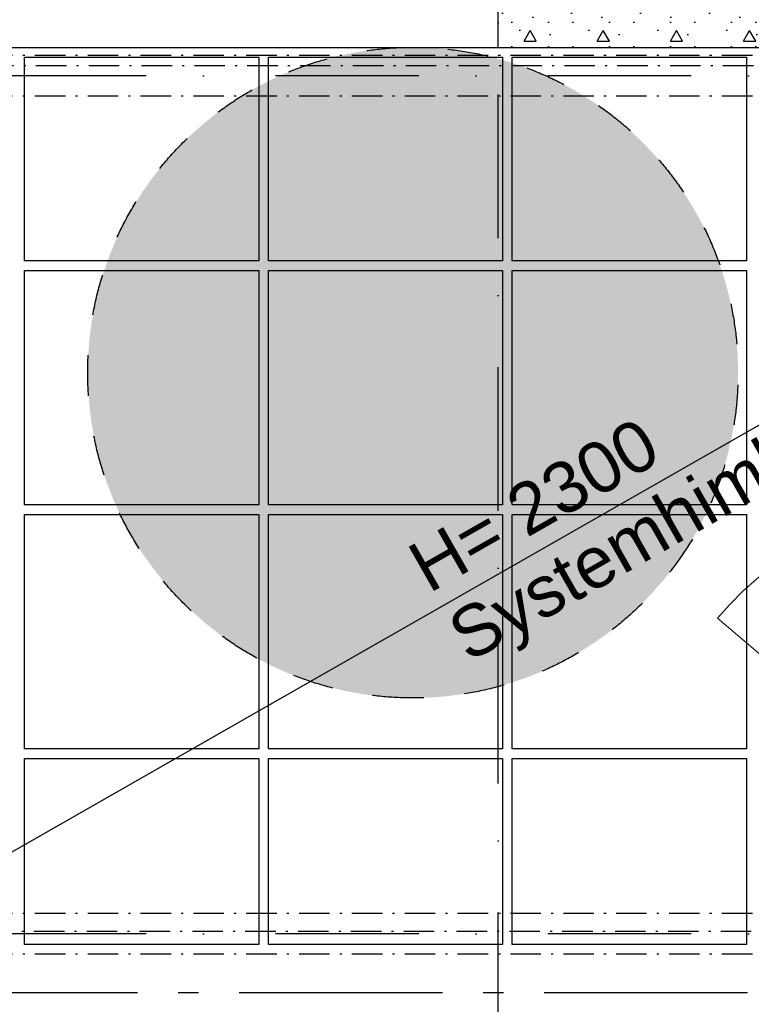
# Model space of a CAD drawing. Header units: millimetres. Extents: x -173281 to 144469, y -85977 to 83288.
# Tile 184 of 256: x -67301 to -65501, y -28245 to -25824. Entities that reach past the tile are written whole.
import ezdxf
from ezdxf.enums import TextEntityAlignment as Align

# ---------------------------------------------------------------- set-up
doc = ezdxf.new("R2010")
doc.units = ezdxf.units.MM
doc.header["$LTSCALE"] = 0.5
doc.header["$MEASUREMENT"] = 0
for name, pattern in [('Akselinje', [1500, 1000, -200, 100, -200]), ('Over snittplan', [260, 150, -50, 10, -50]), ('PLINE', [0]), ('Prikk & stiplet', [1340.555525, 705.555534, -352.777767, 0, -282.222223]), ('Stipling', [400, 200, -200])]:
    doc.linetypes.add(name, pattern=pattern)
for name, color, linetype in [('223- Bjelker', 7, 'Continuous'), ('2411 Bærende innervegger betong', 7, 'Continuous'), ('2411 Bærende innervegger betong (Skravur)', 7, 'Continuous'), ('2411 Bærende innervegger betong(Nye konstruksjoner)', 7, 'Continuous'), ('244- Vinduer_ dører_ foldevegger(Nye konstruksjoner)', 7, 'Continuous'), ('256- Faste himlinger og overflatebehandling(Nye konstruksjoner)', 7, 'Continuous'), ('257- Systemhimlinger(Nye konstruksjoner)', 7, 'Continuous'), ('279- Annet fast inventar(Nye konstruksjoner)', 7, 'Continuous'), ('82-- Modullinjer', 7, 'Continuous'), ('852- Snittmarkør', 7, 'Continuous'), ('852- Teknisk_symbolsk informasjon_ bygning(Nye konstruksjoner)', 7, 'Continuous')]:
    doc.layers.add(name, color=color, linetype=linetype)
doc.layers.add('234- Vinduer_ dører_ porter(Nye konstruksjoner)', color=7, linetype='Continuous', lineweight=0)
doc.layers.add('236- Innvendig kledning og overflate(Nye konstruksjoner)', color=7, linetype='Continuous', lineweight=0)
doc.styles.add('GENERATED_STYLE_1', font='arial.ttf')
doc.styles.add('GENERATED_STYLE_2', font='arial.ttf')

# ---------------------------------------------------------------- blocks, each defined once
blk = doc.blocks.new('Dørstempel[88]', base_point=(-64522.8, -27616))
at = {"layer": '852- Teknisk_symbolsk informasjon_ bygning(Nye konstruksjoner)', "char_height": 75, "attachment_point": 1, "rotation": 49.5331, "style": 'GENERATED_STYLE_1'}
for s, insert in [('\\A1;{\\pql;\\pt0,50;\\fArial|b0|i0|c0|p0;\\W1.000000;x2\xa0090\\fArial|b0|i0|c0|p0;\\W1.000000;\\A1{\\H.66x;\\S^  ;}\\fArial|b0|i0|c0|p0;\\W1.000000;\\fArial|b0|i0|c0|p0;\\W1.000000;\\A1{\\H.66x;\\S^  ;}}', (-65096.4, -27032.7)), ('\\A1;{\\pql;\\pt0,50;\\fArial|b0|i0|c0|p0;\\W1.000000;990\\fArial|b0|i0|c0|p0;\\W1.000000;\\A1{\\H.66x;\\S^  ;}\\fArial|b0|i0|c0|p0;\\W1.000000;\\fArial|b0|i0|c0|p0;\\W1.000000;\\A1{\\H.66x;\\S^  ;}}', (-65207.8, -27163.2))]:
    blk.add_mtext(s, dxfattribs=dict(at, insert=insert))
at = {"layer": '852- Teknisk_symbolsk informasjon_ bygning(Nye konstruksjoner)', "style": 'GENERATED_STYLE_1'}
for tag, p in [('DUMMY_228', (-64909.1, -26786.6)), ('DUMMY_230', (-65131.2, -27228.6)), ('DUMMY_232', (-65041.5, -27322.2)), ('DUMMY_234', (-64951.9, -27398.7))]:
    blk.add_attdef(tag, text='', height=75, rotation=49.5331, dxfattribs=at).set_placement(p, align=Align.TOP_LEFT)
blk.add_attdef('AC_WIDO_ID', text='', height=100, rotation=49.5331, dxfattribs=at).set_placement((-65155.8, -27043.4), align=Align.BOTTOM_CENTER)
for tag, p in [('strUnitPrefix', (-65258, -27212.7)), ('DUMMY_229', (-65168.3, -27272.1)), ('DUMMY_231', (-65078.6, -27348.6)), ('DUMMY_233', (-64989, -27425.1))]:
    blk.add_attdef(tag, text='', height=75, rotation=49.5331, dxfattribs=at).set_placement(p, align=Align.TOP_RIGHT)
blk = doc.blocks.new('Dør[47]')
at = {"layer": '234- Vinduer_ dører_ porter(Nye konstruksjoner)', "linetype": 'PLINE'}
for p, q in [((-64286.9, -27146.8), (-64948.8, -27922.8)), ((-64329, -27196.3), (-64296.6, -27158.3)), ((-64296.6, -27158.3), (-64286.9, -27146.8)), ((-64296.6, -27158.3), (-64226.6, -27218)), ((-64286.9, -27146.8), (-64216.9, -27206.5)), ((-64329, -27196.3), (-64906.7, -27873.4)), ((-64259.1, -27256), (-64329, -27196.3)), ((-64226.6, -27218), (-64216.9, -27206.5)), ((-64191.8, -27228), (-64853.7, -28004)), ((-64226.6, -27218), (-64259.1, -27256)), ((-64836.7, -27933.1), (-64259.1, -27256)), ((-64906.7, -27873.4), (-65583.8, -27295.8)), ((-64939.1, -27911.4), (-64906.7, -27873.4)), ((-64906.7, -27873.4), (-64836.7, -27933.1)), ((-64939.1, -27911.4), (-64948.8, -27922.8)), ((-64869.1, -27971.1), (-64939.1, -27911.4)), ((-64948.8, -27922.8), (-64878.9, -27982.5)), ((-64836.7, -27933.1), (-64869.1, -27971.1)), ((-64869.1, -27971.1), (-64878.9, -27982.5))]:
    blk.add_line(p, q, dxfattribs=at)
blk.add_arc((-64906.7, -27873.4), 890, 49.5331, 139.5331, dxfattribs=at)
at = {"layer": '236- Innvendig kledning og overflate(Nye konstruksjoner)', "linetype": 'PLINE'}
for p, q in [((-64286.9, -27146.8), (-64277.3, -27155)), ((-64286.9, -27146.8), (-64277.3, -27155)), ((-64201.3, -27219.9), (-64191.8, -27228)), ((-64948.8, -27922.8), (-64939.3, -27930.9)), ((-64948.8, -27922.8), (-64939.3, -27930.9)), ((-64863.3, -27995.8), (-64853.7, -28004))]:
    blk.add_line(p, q, dxfattribs=at)
at = {"layer": '244- Vinduer_ dører_ foldevegger(Nye konstruksjoner)', "linetype": 'PLINE'}
for p, q in [((-64277.3, -27155), (-64216.9, -27206.5)), ((-64277.3, -27155), (-64216.9, -27206.5)), ((-64216.9, -27206.5), (-64201.3, -27219.9)), ((-64939.3, -27930.9), (-64878.9, -27982.5)), ((-64939.3, -27930.9), (-64878.9, -27982.5)), ((-64878.9, -27982.5), (-64863.3, -27995.8))]:
    blk.add_line(p, q, dxfattribs=at)
at = {"layer": '852- Teknisk_symbolsk informasjon_ bygning(Nye konstruksjoner)'}
ref = blk.add_blockref('Dørstempel[88]', (-64522.8, -27616), dxfattribs=at)
ref.add_attrib('AC_WIDO_ID', 'A-132', dxfattribs={"color": 7, "height": 100, "rotation": 49.5331, "style": 'GENERATED_STYLE_1'}).set_placement((-65155.8, -27043.4), align=Align.BOTTOM_CENTER)
ref.add_attrib('strUnitPrefix', 'BxH:', dxfattribs={"color": 7, "height": 75, "rotation": 49.5331, "style": 'GENERATED_STYLE_1'}).set_placement((-65258, -27212.7), align=Align.TOP_RIGHT)
ref.add_attrib('DUMMY_232', '-', dxfattribs={"color": 7, "height": 75, "rotation": 49.5331, "style": 'GENERATED_STYLE_1'}).set_placement((-65041.5, -27322.2), align=Align.TOP_LEFT)
ref.add_attrib('DUMMY_234', '-', dxfattribs={"color": 7, "height": 75, "rotation": 49.5331, "style": 'GENERATED_STYLE_1'}).set_placement((-64951.9, -27398.7), align=Align.TOP_LEFT)
blk = doc.blocks.new('Standard grid marker[259]', base_point=(20939.5, -28216.9))
at = {"layer": '82-- Modullinjer', "linetype": 'Akselinje'}
blk.add_line((20739.5, -28216.9), (-81321.3, -28216.9), dxfattribs=at)
at = {"layer": '82-- Modullinjer', "style": 'GENERATED_STYLE_2'}
for tag, p in [('AC_MarkerText_1_1', (-81898.8, -28256.9)), ('AC_MarkerText_1_0', (21062, -28256.9))]:
    blk.add_attdef(tag, text='', height=175, rotation=90, dxfattribs=at).set_placement(p, align=Align.TOP_CENTER)
blk = doc.blocks.new('Skilt handikap[303]', base_point=(-65533.3, -25891.9))
at = {"layer": '279- Annet fast inventar(Nye konstruksjoner)', "linetype": 'Continuous'}
blk.add_hatch(color=256, dxfattribs=at).paths.add_polyline_path([(-66333.3, -27491.9, 1), (-66333.3, -25891.9, 1)])
at = {"layer": '279- Annet fast inventar(Nye konstruksjoner)', "linetype": 'Stipling', "flags": 128}
blk.add_lwpolyline([(-66333.3, -27491.9, -1), (-66333.3, -25891.9, -1)], format="xyb", close=True, dxfattribs=at)

msp = doc.modelspace()

# ---------------------------------------------------------------- hatches: boundary and pattern name
at = {"layer": '2411 Bærende innervegger betong (Skravur)', "linetype": 'Continuous'}
h = msp.add_hatch(dxfattribs=at)
h.set_pattern_fill('Betong_strukturell', color=256, style=0, pattern_type=2)
h.set_pattern_definition([(0, (0, 0), (0, 311.7692), [30, -150]), (0, (90, 155.9), (0, 311.7692), [30, -150]), (60, (0, 0), (-270, 155.8846), [30, -150]), (60, (180, 0), (-270, 155.8846), [30, -150]), (120, (30, 0), (270, 155.8846), [30, -150]), (120, (210, 0), (270, 155.8846), [30, -150]), (0, (0, 30), (0, 60), [0, -60, 0, -90.000004]), (45, (30, 30), (-42.42641, 42.42641), [0, -45, 0, -75.000003])])
h.paths.add_polyline_path([(-66123.2, -25741.9), (-66123.2, -25891.9), (-65173.2, -25891.9), (-65173.2, -25741.9)])

# ---------------------------------------------------------------- linework, layer by layer
at = {"layer": '223- Bjelker', "linetype": 'Over snittplan'}
for p, q in [((-64978.2, -25911.9), (-70408.7, -25911.9)), ((-64978.2, -26011.9), (-70408.7, -26011.9)), ((-64978.2, -28021.9), (-70408.7, -28021.9)), ((-64978.2, -28121.9), (-70408.7, -28121.9))]:
    msp.add_line(p, q, dxfattribs=at)
at = {"layer": '223- Bjelker', "linetype": 'Prikk & stiplet'}
for p, q in [((-64978.2, -25961.9), (-70408.7, -25961.9)), ((-64978.2, -28071.9), (-70408.7, -28071.9))]:
    msp.add_line(p, q, dxfattribs=at)
at = {"layer": '2411 Bærende innervegger betong', "linetype": 'PLINE', "flags": 128}
msp.add_lwpolyline([(-66123.2, -25891.9), (-65173.2, -25891.9)], dxfattribs=at)
at = {"layer": '2411 Bærende innervegger betong(Nye konstruksjoner)', "linetype": 'PLINE', "flags": 128}
for points in [[(-66123.2, -25891.9), (-66123.2, -25741.9)], [(-67623.2, -25891.9), (-66123.2, -25891.9)]]:
    msp.add_lwpolyline(points, dxfattribs=at)
at = {"layer": '256- Faste himlinger og overflatebehandling(Nye konstruksjoner)', "linetype": 'Over snittplan', "flags": 128}
for points in [[(-69600.7, -25936.2), (-64973.2, -25936.2)], [(-65110.7, -28066.2), (-69600.7, -28066.2)]]:
    msp.add_lwpolyline(points, dxfattribs=at)
at = {"layer": '257- Systemhimlinger(Nye konstruksjoner)', "linetype": 'PLINE'}
msp.add_line((-67760.6, -28121.9), (-63840.7, -25884.4), dxfattribs=at)
at = {"layer": '257- Systemhimlinger(Nye konstruksjoner)', "linetype": 'PLINE', "flags": 128}
for points in [[(-67288.7, -25915.9), (-66712.7, -25915.8)], [(-67288.7, -26416.7), (-67288.7, -25915.9)], [(-66712.7, -25915.8), (-66712.7, -26416.7)], [(-66688.7, -25915.8), (-66112.7, -25915.8)], [(-66688.7, -26416.7), (-66688.7, -25915.8)], [(-66112.7, -25915.8), (-66112.7, -26416.7)], [(-66088.7, -25915.8), (-65512.7, -25915.8)], [(-66088.7, -26416.7), (-66088.7, -25915.8)], [(-65512.7, -25915.8), (-65512.7, -26416.7)], [(-66712.7, -26416.7), (-67288.7, -26416.7)], [(-66112.7, -26416.7), (-66688.7, -26416.7)], [(-65512.7, -26416.7), (-66088.7, -26416.7)], [(-67288.7, -26440.7), (-66712.7, -26440.7)], [(-67288.7, -27016.7), (-67288.7, -26440.7)], [(-66712.7, -26440.7), (-66712.7, -27016.7)], [(-66688.7, -26440.7), (-66112.7, -26440.7)], [(-66688.7, -27016.7), (-66688.7, -26440.7)], [(-66112.7, -26440.7), (-66112.7, -27016.7)], [(-66088.7, -26440.7), (-65512.7, -26440.7)], [(-66088.7, -27016.7), (-66088.7, -26440.7)], [(-65512.7, -26440.7), (-65512.7, -27016.7)], [(-66712.7, -27016.7), (-67288.7, -27016.7)], [(-66112.7, -27016.7), (-66688.7, -27016.7)], [(-65512.7, -27016.7), (-66088.7, -27016.7)], [(-67288.7, -27040.7), (-66712.7, -27040.7)], [(-67288.7, -27616.7), (-67288.7, -27040.7)], [(-66712.7, -27040.7), (-66712.7, -27616.7)], [(-66688.7, -27040.7), (-66112.7, -27040.7)], [(-66688.7, -27616.7), (-66688.7, -27040.7)], [(-66112.7, -27040.7), (-66112.7, -27616.7)], [(-66088.7, -27040.7), (-65512.7, -27040.7)], [(-66088.7, -27616.7), (-66088.7, -27040.7)], [(-65512.7, -27040.7), (-65512.7, -27616.7)], [(-66712.7, -27616.7), (-67288.7, -27616.7)], [(-66112.7, -27616.7), (-66688.7, -27616.7)], [(-65512.7, -27616.7), (-66088.7, -27616.7)], [(-67288.7, -27640.7), (-66712.7, -27640.7)], [(-67288.7, -28097.9), (-67288.7, -27640.7)], [(-66712.7, -27640.7), (-66712.7, -28097.9)], [(-66688.7, -27640.7), (-66112.7, -27640.7)], [(-66688.7, -28097.9), (-66688.7, -27640.7)], [(-66112.7, -27640.7), (-66112.7, -28097.9)], [(-66088.7, -27640.7), (-65512.7, -27640.7)], [(-66088.7, -28097.9), (-66088.7, -27640.7)], [(-65512.7, -27640.7), (-65512.7, -28097.9)], [(-66712.7, -28097.9), (-67288.7, -28097.9)], [(-66112.7, -28097.9), (-66688.7, -28097.9)], [(-65512.7, -28097.9), (-66088.7, -28097.9)]]:
    msp.add_lwpolyline(points, dxfattribs=at)
at = {"layer": '852- Snittmarkør', "linetype": 'Prikk & stiplet'}
msp.add_line((-66123.2, -49153.9), (-66123.2, 6068), dxfattribs=at)

# ---------------------------------------------------------------- block references
at = {"layer": '244- Vinduer_ dører_ foldevegger(Nye konstruksjoner)', "linetype": 'PLINE'}
msp.add_blockref('Dør[47]', (0, 0), dxfattribs=at)
at = {"layer": '279- Annet fast inventar(Nye konstruksjoner)', "linetype": 'PLINE'}
msp.add_blockref('Skilt handikap[303]', (-65533.3, -25891.9), dxfattribs=at)
at = {"layer": '82-- Modullinjer', "linetype": 'PLINE'}
msp.add_blockref('Standard grid marker[259]', (20939.5, -28216.9), dxfattribs=at)

# ---------------------------------------------------------------- texts
at = {"layer": '257- Systemhimlinger(Nye konstruksjoner)', "linetype": 'Continuous', "char_height": 125, "rotation": 29.7173, "style": 'GENERATED_STYLE_1'}
for s, insert, attachment_point in [('\\A1;{\\pql;\\fArial|b0|i0|c0|p0;\\W1.000000;Systemhimling}', (-66258.7, -27297.5), 1), ('\\A1;{\\pql;\\fArial|b0|i0|c0|p0;\\W1.000000;H= 2\\fArial|b0|i0|c0|p0;\\W1.000000;3\\fArial|b0|i0|c0|p0;\\W1.000000;00}', (-66293, -27237.4), 7)]:
    msp.add_mtext(s, dxfattribs=dict(at, insert=insert, attachment_point=attachment_point))

doc.saveas('drawing.dxf')
